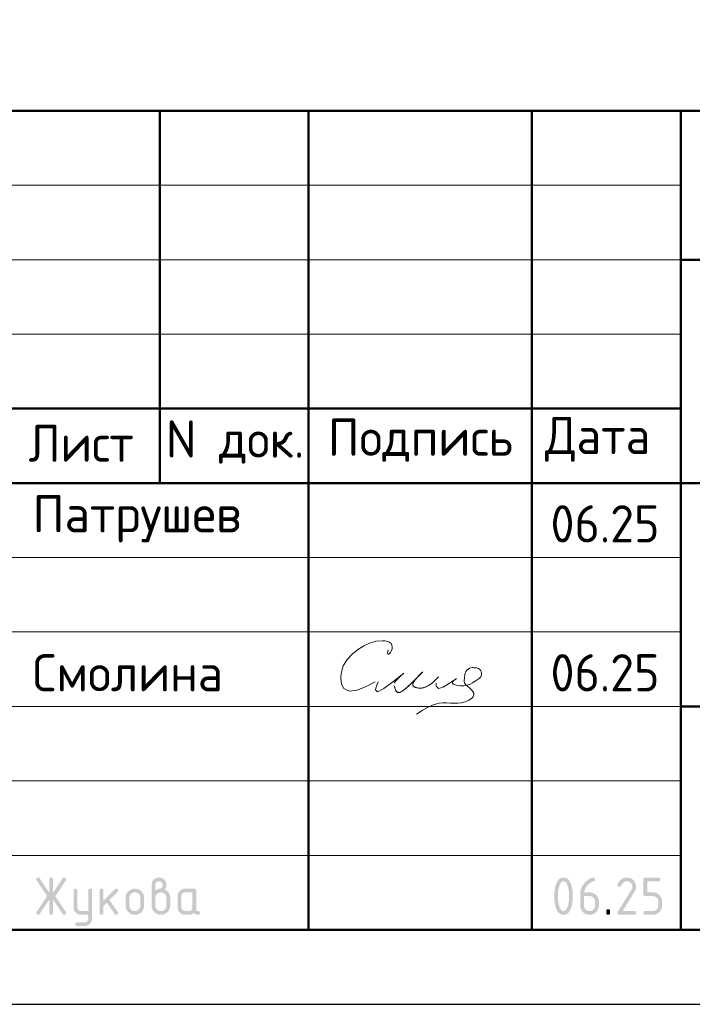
# Model space of a CAD drawing. Header units: millimetres. Extents: x 0 to 74351, y 0 to 35640.
# Tile 3 of 7: x 30071 to 35493, y 0 to 7934. Entities that reach past the tile are written whole.
import ezdxf

# ---------------------------------------------------------------- set-up
doc = ezdxf.new("R2010")
doc.units = ezdxf.units.MM
doc.layers.add('Standard', color=7, linetype='Continuous', lineweight=25)
doc.styles.add('ISOCPEUR', font='isocpeur.ttf')

msp = doc.modelspace()

# ---------------------------------------------------------------- hatches: boundary and pattern name
at = {"layer": 'Standard', "linetype": 'Continuous', "lineweight": 25, "transparency": 33554687}
for points in [[(30310.2, 844.4), (30232.8, 728.1), (30231.7, 726.5), (30230.4, 725.3), (30229, 724), (30227.4, 723.2), (30225.8, 722.4), (30224, 721.9), (30222.1, 721.5), (30220, 721.5), (30218.2, 721.5), (30216.6, 721.8), (30215, 722), (30213.6, 722.5), (30212.2, 723), (30211, 723.8), (30209.9, 724.5), (30209, 725.5), (30208, 726.4), (30207.4, 727.7), (30206.7, 728.9), (30206.2, 730.4), (30205.7, 731.8), (30205.5, 733.5), (30205.3, 735.2), (30205.3, 737.2), (30205.3, 739.1), (30205.9, 741.1), (30206.5, 743), (30207.8, 744.9), (30292.1, 871.4), (30207.8, 997.9), (30206.5, 999.9), (30205.9, 1001.8), (30205.3, 1003.8), (30205.3, 1005.9), (30205.3, 1007.8), (30205.5, 1009.5), (30205.7, 1011.3), (30206.2, 1012.7), (30206.7, 1014.2), (30207.4, 1015.4), (30208.1, 1016.6), (30209, 1017.6), (30210, 1018.6), (30211.1, 1019.3), (30212.3, 1020.1), (30213.7, 1020.6), (30215.1, 1021), (30216.8, 1021.3), (30218.4, 1021.5), (30220.3, 1021.5), (30222.3, 1021.5), (30224, 1021.1), (30225.8, 1020.7), (30227.4, 1019.8), (30228.9, 1019), (30230.3, 1017.7), (30231.6, 1016.4), (30232.8, 1014.7), (30310.2, 898.7), (30310.2, 1006.5), (30310.2, 1008.4), (30310.5, 1010.1), (30310.7, 1011.7), (30311.2, 1013.1), (30311.7, 1014.5), (30312.4, 1015.7), (30313.1, 1016.9), (30314, 1017.8), (30314.9, 1018.7), (30316.1, 1019.4), (30317.3, 1020.1), (30318.7, 1020.6), (30320.1, 1021.1), (30321.8, 1021.3), (30323.4, 1021.5), (30325.3, 1021.5), (30327.2, 1021.5), (30328.8, 1021.3), (30330.4, 1021.1), (30331.8, 1020.6), (30333.3, 1020.1), (30334.4, 1019.4), (30335.6, 1018.7), (30336.5, 1017.8), (30337.5, 1016.9), (30338.2, 1015.7), (30338.9, 1014.5), (30339.4, 1013.1), (30339.8, 1011.7), (30340.1, 1010.1), (30340.3, 1008.4), (30340.3, 1006.5), (30340.3, 898.7), (30417.8, 1014.7), (30418.9, 1016.4), (30420.3, 1017.7), (30421.6, 1019), (30423.2, 1019.8), (30424.8, 1020.7), (30426.6, 1021.1), (30428.5, 1021.5), (30430.5, 1021.5), (30432, 1021.5), (30433.4, 1021.3), (30434.9, 1021), (30436.2, 1020.4), (30437.5, 1019.8), (30438.7, 1019), (30439.9, 1018.1), (30441, 1017), (30442, 1015.9), (30442.8, 1014.6), (30443.6, 1013.4), (30444.2, 1012.1), (30444.7, 1010.7), (30445, 1009.3), (30445.3, 1007.9), (30445.3, 1006.3), (30445.3, 1004.1), (30444.6, 1002), (30444, 999.9), (30442.8, 997.9), (30358.5, 871.4), (30442.8, 744.9), (30444, 743), (30444.6, 741), (30445.3, 738.9), (30445.3, 736.8), (30445.3, 735.2), (30445, 733.8), (30444.7, 732.4), (30444.2, 731), (30443.7, 729.7), (30442.9, 728.5), (30442.1, 727.2), (30441.1, 726.1), (30440, 724.9), (30438.8, 724.1), (30437.7, 723.3), (30436.4, 722.7), (30435.1, 722.1), (30433.7, 721.8), (30432.3, 721.5), (30430.7, 721.5), (30428.6, 721.5), (30426.7, 721.9), (30424.8, 722.4), (30423.2, 723.2), (30421.6, 724), (30420.2, 725.3), (30418.9, 726.5), (30417.8, 728.1), (30340.3, 844.4), (30340.3, 736.5), (30340.3, 734.7), (30340.1, 733), (30339.8, 731.4), (30339.4, 730), (30338.9, 728.6), (30338.2, 727.4), (30337.5, 726.2), (30336.5, 725.3), (30335.6, 724.4), (30334.4, 723.7), (30333.3, 723), (30331.8, 722.5), (30330.4, 722), (30328.8, 721.8), (30327.2, 721.5), (30325.3, 721.5), (30323.4, 721.5), (30321.8, 721.8), (30320.1, 722), (30318.7, 722.5), (30317.3, 723), (30316.1, 723.7), (30314.9, 724.4), (30314, 725.3), (30313.1, 726.2), (30312.4, 727.4), (30311.7, 728.6), (30311.2, 730), (30310.7, 731.4), (30310.5, 733), (30310.2, 734.7), (30310.2, 736.5)], [(34964.6, 1021.5), (34968.5, 1021.5), (34972.2, 1021.2), (34976, 1020.9), (34979.6, 1020.2), (34983.2, 1019.5), (34986.7, 1018.5), (34990.1, 1017.4), (34993.4, 1016.1), (34996.7, 1014.7), (34999.9, 1013), (35003.1, 1011.3), (35006.1, 1009.2), (35009.1, 1007.2), (35012, 1004.8), (35014.9, 1002.4), (35017.6, 999.6), (35020.4, 996.9), (35022.8, 994), (35025.2, 991.1), (35027.2, 988.1), (35029.3, 985), (35031, 981.9), (35032.7, 978.7), (35034.1, 975.4), (35035.5, 972.1), (35036.5, 968.6), (35037.5, 965.2), (35038.2, 961.5), (35038.9, 957.9), (35039.2, 954.2), (35039.6, 950.4), (35039.6, 946.6), (35039.6, 941.2), (35038.7, 935.9), (35037.9, 930.5), (35036.2, 925.1), (35034.5, 919.7), (35031.9, 914.3), (35029.3, 908.8), (35025.9, 903.4), (34931.4, 751.6), (35024.6, 751.6), (35026.4, 751.6), (35028.1, 751.4), (35029.7, 751.1), (35031.1, 750.7), (35032.5, 750.2), (35033.7, 749.5), (35034.9, 748.8), (35035.8, 747.8), (35036.8, 746.9), (35037.5, 745.7), (35038.2, 744.6), (35038.6, 743.2), (35039.1, 741.7), (35039.3, 740.1), (35039.6, 738.4), (35039.6, 736.6), (35039.6, 734.7), (35039.3, 733), (35039.1, 731.4), (35038.6, 730), (35038.2, 728.6), (35037.5, 727.4), (35036.8, 726.2), (35035.8, 725.3), (35034.9, 724.4), (35033.7, 723.7), (35032.5, 723), (35031.1, 722.5), (35029.7, 722), (35028.1, 721.8), (35026.4, 721.5), (35024.6, 721.5), (34904.6, 721.5), (34902.7, 721.5), (34901.1, 721.8), (34899.5, 722), (34898.1, 722.5), (34896.7, 723), (34895.5, 723.7), (34894.3, 724.4), (34893.4, 725.3), (34892.4, 726.2), (34891.7, 727.4), (34891, 728.6), (34890.6, 730), (34890.1, 731.4), (34889.9, 733), (34889.6, 734.7), (34889.6, 736.5), (34889.6, 738.8), (34890.2, 741), (34890.9, 743.1), (34892.1, 745.2), (35002.1, 921.7), (35004, 924.7), (35005.4, 927.8), (35006.8, 930.8), (35007.7, 933.9), (35008.6, 937), (35009.1, 940.2), (35009.6, 943.3), (35009.6, 946.5), (35009.6, 951.2), (35008.8, 955.5), (35007.9, 959.8), (35006.3, 963.8), (35004.6, 967.7), (35002.2, 971.4), (34999.7, 975), (34996.4, 978.3), (34993.1, 981.6), (34989.5, 984.1), (34985.8, 986.6), (34981.9, 988.2), (34977.9, 989.8), (34973.6, 990.7), (34969.3, 991.5), (34964.6, 991.5), (34961.4, 991.5), (34958.3, 990.9), (34955.2, 990.3), (34952.1, 989.1), (34949.1, 988), (34946.1, 986.2), (34943.1, 984.4), (34940.1, 982.1), (34937.2, 979.7), (34934.3, 976.8), (34931.4, 973.8), (34928.6, 970.3), (34925.8, 966.7), (34923, 962.6), (34920.3, 958.5), (34917.6, 953.8), (34916.5, 952), (34915.2, 950.6), (34913.9, 949.2), (34912.3, 948.3), (34910.7, 947.4), (34908.8, 947), (34906.8, 946.5), (34904.6, 946.5), (34902.7, 946.5), (34901.1, 946.7), (34899.5, 947), (34898.1, 947.4), (34896.7, 947.9), (34895.5, 948.6), (34894.3, 949.3), (34893.4, 950.3), (34892.4, 951.2), (34891.7, 952.4), (34891, 953.5), (34890.6, 954.9), (34890.1, 956.3), (34889.9, 958), (34889.6, 959.6), (34889.6, 961.5), (34889.6, 963.2), (34890, 964.7), (34890.3, 966.3), (34891, 967.6), (34894.5, 974.4), (34898.2, 980.3), (34902, 986.2), (34906.1, 991.2), (34910.1, 996.3), (34914.4, 1000.5), (34918.8, 1004.7), (34923.4, 1008.1), (34928, 1011.4), (34932.8, 1014), (34937.7, 1016.5), (34942.9, 1018.2), (34948, 1019.9), (34953.5, 1020.7), (34958.9, 1021.5)], [(35099.5, 886.5), (35099.5, 1006.5), (35099.5, 1008.4), (35099.8, 1010.1), (35100, 1011.7), (35100.4, 1013.1), (35100.9, 1014.5), (35101.6, 1015.7), (35102.3, 1016.9), (35103.3, 1017.8), (35104.2, 1018.7), (35105.4, 1019.4), (35106.5, 1020.1), (35107.9, 1020.6), (35109.3, 1021.1), (35111, 1021.3), (35112.6, 1021.5), (35114.5, 1021.5), (35219.2, 1021.5), (35221.1, 1021.5), (35222.7, 1021.3), (35224.3, 1021.1), (35225.7, 1020.6), (35227.1, 1020.1), (35228.3, 1019.4), (35229.5, 1018.7), (35230.4, 1017.8), (35231.4, 1016.9), (35232.1, 1015.7), (35232.8, 1014.5), (35233.2, 1013.1), (35233.7, 1011.7), (35234, 1010), (35234.2, 1008.4), (35234.2, 1006.5), (35234.2, 1004.6), (35234, 1003), (35233.7, 1001.4), (35233.2, 999.9), (35232.8, 998.5), (35232.1, 997.4), (35231.4, 996.2), (35230.4, 995.2), (35229.5, 994.3), (35228.3, 993.6), (35227.1, 992.9), (35225.7, 992.4), (35224.3, 992), (35222.7, 991.7), (35221.1, 991.5), (35219.2, 991.5), (35129.6, 991.5), (35129.6, 901.6), (35174.4, 901.6), (35178.3, 901.6), (35182.1, 901.3), (35185.8, 900.9), (35189.4, 900.2), (35193, 899.5), (35196.4, 898.5), (35199.9, 897.5), (35203.2, 896.1), (35206.5, 894.7), (35209.7, 893), (35212.8, 891.3), (35215.9, 889.2), (35218.9, 887.1), (35221.8, 884.7), (35224.6, 882.3), (35227.4, 879.5), (35230.1, 876.8), (35232.5, 873.9), (35234.9, 871), (35236.9, 868), (35239, 864.9), (35240.7, 861.8), (35242.4, 858.6), (35243.8, 855.3), (35245.1, 852), (35246.2, 848.5), (35247.2, 845.1), (35247.9, 841.5), (35248.5, 837.9), (35248.9, 834.2), (35249.2, 830.4), (35249.2, 826.6), (35249.2, 796.6), (35249.2, 792.7), (35248.9, 788.9), (35248.5, 785.2), (35247.9, 781.6), (35247.2, 778), (35246.1, 774.5), (35245.1, 771), (35243.7, 767.7), (35242.4, 764.4), (35240.6, 761.2), (35238.9, 758.1), (35236.9, 755), (35234.8, 752), (35232.4, 749.1), (35230, 746.2), (35227.2, 743.5), (35224.5, 740.7), (35221.6, 738.3), (35218.7, 735.9), (35215.7, 733.9), (35212.7, 731.8), (35209.5, 730.1), (35206.3, 728.4), (35203, 727), (35199.7, 725.7), (35196.3, 724.6), (35192.8, 723.6), (35189.2, 722.9), (35185.7, 722.2), (35182, 721.9), (35178.2, 721.5), (35174.4, 721.5), (35114.5, 721.5), (35112.6, 721.5), (35111, 721.8), (35109.3, 722), (35107.9, 722.5), (35106.5, 723), (35105.4, 723.7), (35104.2, 724.4), (35103.3, 725.3), (35102.3, 726.2), (35101.6, 727.4), (35100.9, 728.6), (35100.5, 730), (35100, 731.4), (35099.8, 733), (35099.5, 734.7), (35099.5, 736.6), (35099.5, 738.4), (35099.8, 740.1), (35100, 741.7), (35100.4, 743.2), (35100.9, 744.6), (35101.6, 745.7), (35102.3, 746.9), (35103.3, 747.8), (35104.2, 748.8), (35105.4, 749.5), (35106.5, 750.2), (35107.9, 750.7), (35109.3, 751.1), (35111, 751.4), (35112.6, 751.6), (35114.5, 751.6), (35174.3, 751.6), (35179, 751.6), (35183.4, 752.4), (35187.7, 753.2), (35191.7, 754.9), (35195.7, 756.5), (35199.3, 758.9), (35202.9, 761.4), (35206.1, 764.7), (35209.4, 767.9), (35211.9, 771.6), (35214.3, 775.2), (35215.9, 779.2), (35217.6, 783.2), (35218.4, 787.5), (35219.2, 791.9), (35219.2, 796.6), (35219.2, 826.6), (35219.2, 831.2), (35218.4, 835.5), (35217.5, 839.9), (35215.9, 843.8), (35214.3, 847.8), (35211.8, 851.4), (35209.3, 855.1), (35206, 858.4), (35202.8, 861.7), (35199.1, 864.1), (35195.5, 866.6), (35191.5, 868.3), (35187.6, 869.9), (35183.3, 870.7), (35179, 871.5), (35174.3, 871.5), (35114.5, 871.5), (35112.6, 871.5), (35111, 871.8), (35109.3, 872), (35107.9, 872.5), (35106.5, 873), (35105.4, 873.7), (35104.2, 874.4), (35103.3, 875.3), (35102.3, 876.2), (35101.6, 877.4), (35100.9, 878.6), (35100.4, 880), (35100, 881.4), (35099.8, 883), (35099.5, 884.7)], [(30625, 691.2), (30625, 721.5), (30565.2, 721.5), (30562, 721.5), (30559, 721.8), (30556, 722.1), (30553.1, 722.6), (30550.2, 723.2), (30547.4, 724), (30544.6, 724.8), (30542, 725.9), (30539.3, 727), (30536.8, 728.4), (30534.2, 729.7), (30531.8, 731.4), (30529.4, 733), (30527.1, 734.9), (30524.8, 736.8), (30522.7, 739), (30520.5, 741.2), (30518.6, 743.5), (30516.7, 745.8), (30515.1, 748.2), (30513.5, 750.7), (30512.1, 753.2), (30510.7, 755.7), (30509.7, 758.4), (30508.6, 761), (30507.8, 763.8), (30507, 766.6), (30506.4, 769.5), (30505.9, 772.4), (30505.6, 775.4), (30505.3, 778.4), (30505.3, 781.5), (30505.3, 916.4), (30505.3, 918.3), (30505.6, 919.9), (30505.8, 921.5), (30506.3, 922.9), (30506.7, 924.3), (30507.4, 925.5), (30508.1, 926.7), (30509.1, 927.6), (30510, 928.6), (30511.2, 929.3), (30512.4, 930), (30513.8, 930.4), (30515.2, 930.9), (30516.8, 931.1), (30518.5, 931.4), (30520.4, 931.4), (30522.2, 931.4), (30523.9, 931.1), (30525.5, 930.9), (30526.9, 930.4), (30528.3, 930), (30529.5, 929.3), (30530.7, 928.6), (30531.6, 927.6), (30532.6, 926.7), (30533.3, 925.5), (30534, 924.4), (30534.4, 923), (30534.9, 921.5), (30535.2, 919.9), (30535.4, 918.3), (30535.4, 916.4), (30535.4, 781.6), (30535.4, 778.5), (30535.9, 775.6), (30536.5, 772.8), (30537.6, 770.2), (30538.7, 767.5), (30540.4, 765.1), (30542, 762.7), (30544.2, 760.4), (30546.4, 758.2), (30548.8, 756.6), (30551.2, 754.9), (30553.9, 753.8), (30556.5, 752.7), (30559.4, 752.2), (30562.2, 751.6), (30565.3, 751.6), (30625, 751.6), (30625, 916.4), (30625, 918.3), (30625.2, 919.9), (30625.5, 921.5), (30625.9, 923), (30626.4, 924.4), (30627.1, 925.5), (30627.8, 926.7), (30628.7, 927.6), (30629.7, 928.6), (30630.9, 929.3), (30632, 930), (30633.4, 930.4), (30634.9, 930.9), (30636.5, 931.1), (30638.1, 931.4), (30640, 931.4), (30641.9, 931.4), (30643.5, 931.1), (30645.2, 930.9), (30646.6, 930.4), (30648, 930), (30649.2, 929.3), (30650.4, 928.6), (30651.3, 927.6), (30652.2, 926.7), (30652.9, 925.5), (30653.6, 924.3), (30654.1, 923), (30654.6, 921.5), (30654.8, 919.9), (30655, 918.3), (30655, 916.4), (30655, 691.6), (30655, 688.5), (30654.8, 685.5), (30654.5, 682.5), (30654, 679.6), (30653.4, 676.7), (30652.6, 673.9), (30651.8, 671.2), (30650.8, 668.5), (30649.7, 665.8), (30648.4, 663.3), (30647, 660.8), (30645.4, 658.4), (30643.8, 655.9), (30642, 653.6), (30640.1, 651.3), (30637.9, 649.1), (30635.8, 646.9), (30633.5, 645), (30631.3, 643.1), (30628.9, 641.5), (30626.5, 639.9), (30624, 638.5), (30621.5, 637.1), (30618.9, 636), (30616.2, 634.9), (30613.5, 634.1), (30610.7, 633.3), (30607.9, 632.8), (30605, 632.2), (30602, 631.9), (30599, 631.7), (30595.9, 631.7), (30535.4, 631.7), (30533.5, 631.7), (30531.9, 631.9), (30530.2, 632.1), (30528.8, 632.6), (30527.4, 633.1), (30526.2, 633.8), (30525.1, 634.5), (30524.1, 635.4), (30523.2, 636.4), (30522.5, 637.5), (30521.8, 638.7), (30521.3, 640.1), (30520.9, 641.5), (30520.6, 643.2), (30520.4, 644.8), (30520.4, 646.7), (30520.4, 648.2), (30520.7, 649.6), (30521, 650.9), (30521.5, 652.3), (30522.1, 653.6), (30522.9, 654.8), (30523.8, 656), (30524.9, 657.2), (30526.1, 658.3), (30527.3, 659.2), (30528.5, 660), (30529.8, 660.6), (30531.1, 661.1), (30532.5, 661.4), (30533.9, 661.7), (30535.4, 661.7), (30595.1, 661.7), (30598.3, 661.7), (30601.2, 662.2), (30604.1, 662.8), (30606.8, 663.8), (30609.4, 664.9), (30611.8, 666.4), (30614.2, 668), (30616.4, 670.1), (30618.5, 672.2), (30620.2, 674.6), (30621.8, 676.9), (30622.8, 679.6), (30623.9, 682.2), (30624.5, 685.1), (30625, 688)], [(30745.2, 832.8), (30839.5, 927.1), (30840.6, 928.1), (30841.8, 929), (30843, 929.8), (30844.3, 930.3), (30845.7, 930.8), (30847.1, 931.1), (30848.6, 931.4), (30850.2, 931.4), (30852.1, 931.4), (30853.7, 931.1), (30855.3, 930.9), (30856.7, 930.4), (30858.2, 930), (30859.3, 929.3), (30860.5, 928.6), (30861.4, 927.6), (30862.4, 926.7), (30863.1, 925.5), (30863.8, 924.3), (30864.2, 922.9), (30864.7, 921.5), (30864.9, 919.9), (30865.2, 918.3), (30865.2, 916.4), (30865.2, 914.9), (30864.9, 913.5), (30864.6, 912.1), (30864, 910.8), (30863.5, 909.5), (30862.6, 908.3), (30861.8, 907.1), (30860.6, 905.9), (30794.8, 840.1), (30862.2, 745.2), (30863.7, 743.1), (30864.4, 740.9), (30865.2, 738.7), (30865.2, 736.3), (30865.2, 734.5), (30864.9, 732.8), (30864.7, 731.2), (30864.2, 729.9), (30863.8, 728.5), (30863.1, 727.3), (30862.4, 726.2), (30861.4, 725.2), (30860.5, 724.3), (30859.3, 723.6), (30858.2, 722.9), (30856.7, 722.5), (30855.3, 722), (30853.7, 721.8), (30852.1, 721.5), (30850.2, 721.5), (30848.2, 721.5), (30846.4, 721.9), (30844.7, 722.3), (30843.1, 723.1), (30841.5, 723.9), (30840.2, 725.1), (30838.8, 726.3), (30837.7, 727.9), (30773.2, 818.6), (30745.2, 790.6), (30745.2, 736.5), (30745.2, 734.7), (30745, 733), (30744.7, 731.4), (30744.3, 730), (30743.8, 728.6), (30743.1, 727.4), (30742.4, 726.2), (30741.5, 725.3), (30740.5, 724.4), (30739.4, 723.7), (30738.2, 723), (30736.8, 722.5), (30735.4, 722), (30733.7, 721.8), (30732.1, 721.5), (30730.2, 721.5), (30728.3, 721.5), (30726.7, 721.8), (30725, 722), (30723.6, 722.5), (30722.2, 723), (30721, 723.7), (30719.9, 724.4), (30718.9, 725.3), (30718, 726.2), (30717.3, 727.4), (30716.6, 728.6), (30716.1, 730), (30715.6, 731.4), (30715.4, 733), (30715.2, 734.7), (30715.2, 736.5), (30715.2, 916.4), (30715.2, 918.3), (30715.4, 919.9), (30715.6, 921.5), (30716.1, 922.9), (30716.6, 924.3), (30717.3, 925.5), (30718, 926.7), (30718.9, 927.6), (30719.9, 928.6), (30721, 929.3), (30722.2, 930), (30723.6, 930.4), (30725, 930.9), (30726.7, 931.1), (30728.3, 931.4), (30730.2, 931.4), (30732.1, 931.4), (30733.7, 931.1), (30735.4, 930.9), (30736.8, 930.4), (30738.2, 930), (30739.4, 929.3), (30740.5, 928.6), (30741.5, 927.6), (30742.4, 926.7), (30743.1, 925.5), (30743.8, 924.3), (30744.3, 922.9), (30744.7, 921.5), (30745, 919.9), (30745.2, 918.3), (30745.2, 916.4)], [(34799.8, 751.6), (34799.8, 753.5), (34800, 755.1), (34800.3, 756.8), (34800.7, 758.2), (34801.2, 759.6), (34801.9, 760.8), (34802.6, 761.9), (34803.6, 762.9), (34804.5, 763.8), (34805.7, 764.5), (34806.8, 765.2), (34808.2, 765.7), (34809.7, 766.2), (34811.3, 766.4), (34812.9, 766.6), (34814.8, 766.6), (34816.7, 766.6), (34818.3, 766.4), (34820, 766.2), (34821.4, 765.7), (34822.8, 765.2), (34824, 764.5), (34825.2, 763.8), (34826.1, 762.9), (34827, 761.9), (34827.7, 760.8), (34828.4, 759.6), (34828.9, 758.2), (34829.4, 756.8), (34829.6, 755.1), (34829.8, 753.5), (34829.8, 751.6), (34829.8, 736.6), (34829.8, 734.7), (34829.6, 733), (34829.4, 731.4), (34828.9, 730), (34828.4, 728.6), (34827.7, 727.4), (34827, 726.2), (34826.1, 725.3), (34825.2, 724.4), (34824, 723.7), (34822.8, 723), (34821.4, 722.5), (34820, 722), (34818.3, 721.8), (34816.7, 721.5), (34814.8, 721.5), (34812.9, 721.5), (34811.3, 721.8), (34809.7, 722), (34808.2, 722.5), (34806.8, 723), (34805.7, 723.7), (34804.5, 724.4), (34803.6, 725.3), (34802.6, 726.2), (34801.9, 727.4), (34801.2, 728.6), (34800.7, 730), (34800.3, 731.4), (34800, 733), (34799.8, 734.7), (34799.8, 736.6)]]:
    msp.add_hatch(color=7, dxfattribs=at).paths.add_polyline_path(points, flags=16)
h = msp.add_hatch(color=7, dxfattribs=at)
h.paths.add_polyline_path([(31164.9, 916.5), (31169.6, 920.2), (31174.2, 923), (31178.8, 925.9), (31183.2, 927.7), (31187.5, 929.6), (31191.7, 930.5), (31195.9, 931.5), (31199.9, 931.5), (31202.2, 931.5), (31204.4, 932.1), (31206.7, 932.8), (31208.8, 934.1), (31211, 935.4), (31213.1, 937.4), (31215.1, 939.3), (31217.1, 941.9), (31219.1, 944.4), (31220.5, 946.8), (31222, 949.3), (31222.9, 951.7), (31223.9, 954.1), (31224.4, 956.6), (31224.9, 959), (31224.9, 961.5), (31224.9, 964.6), (31224.3, 967.6), (31223.8, 970.5), (31222.7, 973.2), (31221.6, 975.8), (31220, 978.2), (31218.4, 980.7), (31216.2, 982.8), (31214.1, 985), (31211.7, 986.6), (31209.2, 988.2), (31206.6, 989.3), (31203.9, 990.4), (31201, 990.9), (31198.1, 991.5), (31194.9, 991.5), (31191.8, 991.5), (31188.9, 990.9), (31186, 990.4), (31183.3, 989.3), (31180.7, 988.2), (31178.2, 986.5), (31175.8, 984.9), (31173.6, 982.7), (31171.4, 980.5), (31169.8, 978.1), (31168.2, 975.7), (31167.1, 973), (31166, 970.4), (31165.4, 967.5), (31164.9, 964.6), (31164.9, 961.5)])
h.paths.add_polyline_path([(31239.6, 925.4), (31244.8, 923.3), (31249.4, 920.4), (31254.1, 917.7), (31258.2, 914.2), (31262.2, 910.8), (31265.8, 906.7), (31269.4, 902.6), (31272.4, 897.9), (31275.4, 893.2), (31277.7, 888.3), (31280, 883.3), (31281.5, 878.1), (31283, 873), (31283.8, 867.6), (31284.5, 862.2), (31284.5, 856.5), (31284.5, 796.5), (31284.5, 792.6), (31284.2, 788.9), (31283.9, 785.1), (31283.2, 781.5), (31282.5, 777.8), (31281.5, 774.4), (31280.4, 770.9), (31279.1, 767.6), (31277.7, 764.2), (31276, 761.1), (31274.3, 757.9), (31272.2, 754.9), (31270.2, 751.8), (31267.8, 749), (31265.4, 746.1), (31262.7, 743.4), (31259.9, 740.6), (31257, 738.2), (31254.2, 735.9), (31251.1, 733.8), (31248.1, 731.8), (31244.9, 730.1), (31241.8, 728.4), (31238.5, 727), (31235.2, 725.6), (31231.7, 724.6), (31228.2, 723.6), (31224.7, 722.9), (31221, 722.2), (31217.3, 721.9), (31213.6, 721.5), (31209.7, 721.5), (31205.8, 721.5), (31202, 721.9), (31198.2, 722.2), (31194.6, 722.9), (31191, 723.6), (31187.6, 724.6), (31184.1, 725.7), (31180.8, 727), (31177.4, 728.4), (31174.3, 730.1), (31171.1, 731.8), (31168.1, 733.9), (31165.1, 735.9), (31162.2, 738.3), (31159.3, 740.7), (31156.6, 743.5), (31153.9, 746.2), (31151.5, 749.1), (31149.1, 752), (31147.1, 755), (31145, 758), (31143.3, 761.2), (31141.6, 764.4), (31140.3, 767.7), (31138.9, 771), (31137.9, 774.5), (31136.9, 777.9), (31136.2, 781.6), (31135.5, 785.2), (31135.2, 788.9), (31134.8, 792.7), (31134.8, 796.5), (31134.8, 961.5), (31134.8, 964.7), (31135.1, 967.7), (31135.4, 970.8), (31135.9, 973.7), (31136.5, 976.6), (31137.3, 979.4), (31138.1, 982.1), (31139.2, 984.8), (31140.3, 987.5), (31141.6, 990), (31143, 992.6), (31144.6, 995), (31146.3, 997.4), (31148.2, 999.7), (31150.1, 1002), (31152.3, 1004.2), (31154.5, 1006.3), (31156.8, 1008.2), (31159.1, 1010.1), (31161.5, 1011.8), (31163.9, 1013.4), (31166.4, 1014.7), (31169, 1016.1), (31171.6, 1017.2), (31174.3, 1018.3), (31177, 1019.1), (31179.8, 1019.9), (31182.7, 1020.5), (31185.5, 1021), (31188.5, 1021.3), (31191.5, 1021.5), (31194.7, 1021.5), (31197.8, 1021.5), (31200.8, 1021.3), (31203.9, 1021), (31206.7, 1020.5), (31209.6, 1019.9), (31212.4, 1019.1), (31215.2, 1018.3), (31217.9, 1017.2), (31220.5, 1016.1), (31223, 1014.7), (31225.6, 1013.3), (31228, 1011.7), (31230.4, 1010.1), (31232.7, 1008.1), (31235, 1006.2), (31237.2, 1004), (31239.3, 1001.9), (31241.2, 999.6), (31243.1, 997.3), (31244.7, 994.8), (31246.4, 992.4), (31247.7, 989.9), (31249.1, 987.3), (31250.2, 984.7), (31251.2, 982), (31252.1, 979.2), (31252.9, 976.5), (31253.4, 973.6), (31254, 970.7), (31254.2, 967.7), (31254.5, 964.7), (31254.5, 961.5), (31254.5, 955.9), (31253.6, 950.8), (31252.6, 945.7), (31250.8, 941.1), (31248.9, 936.6), (31246.1, 932.7), (31243.4, 928.8)], flags=16)
h.paths.add_polyline_path([(31254.5, 796.6), (31254.5, 856.6), (31254.5, 861.2), (31253.7, 865.5), (31252.9, 869.9), (31251.2, 873.8), (31249.6, 877.8), (31247.2, 881.4), (31244.7, 885.1), (31241.5, 888.4), (31238.2, 891.7), (31234.6, 894.1), (31231, 896.6), (31227, 898.3), (31223.1, 899.9), (31218.7, 900.7), (31214.4, 901.6), (31209.7, 901.6), (31205, 901.6), (31200.7, 900.7), (31196.3, 899.9), (31192.4, 898.3), (31188.4, 896.6), (31184.8, 894.1), (31181.1, 891.7), (31177.9, 888.4), (31174.6, 885.1), (31172.2, 881.4), (31169.8, 877.8), (31168.1, 873.8), (31166.5, 869.9), (31165.7, 865.5), (31164.9, 861.2), (31164.9, 856.6), (31164.9, 796.6), (31164.9, 791.9), (31165.7, 787.5), (31166.5, 783.2), (31168.1, 779.2), (31169.8, 775.2), (31172.2, 771.6), (31174.6, 767.9), (31177.9, 764.7), (31181.1, 761.4), (31184.8, 758.9), (31188.4, 756.5), (31192.4, 754.9), (31196.3, 753.2), (31200.7, 752.4), (31205, 751.6), (31209.7, 751.6), (31214.4, 751.6), (31218.7, 752.4), (31223.1, 753.2), (31227, 754.9), (31231, 756.5), (31234.6, 759), (31238.2, 761.5), (31241.5, 764.8), (31244.7, 768.1), (31247.2, 771.7), (31249.6, 775.3), (31251.2, 779.3), (31252.9, 783.3), (31253.7, 787.6), (31254.5, 791.9)])
h = msp.add_hatch(color=7, dxfattribs=at)
h.paths.add_polyline_path([(34499.8, 871.5), (34499.8, 880.9), (34499.3, 889.9), (34498.8, 899), (34497.8, 907.7), (34496.8, 916.5), (34495.3, 925), (34493.9, 933.5), (34491.9, 941.7), (34490.4, 948), (34488.7, 953.4), (34487, 958.8), (34485.1, 963.5), (34483.2, 968.2), (34481.1, 972.1), (34479, 975.9), (34476.7, 979), (34474.4, 982.2), (34471.8, 984.5), (34469.3, 986.8), (34466.6, 988.4), (34463.9, 989.9), (34461, 990.7), (34458.1, 991.5), (34455, 991.5), (34451.9, 991.5), (34449, 990.7), (34446.1, 989.9), (34443.4, 988.4), (34440.8, 986.8), (34438.3, 984.5), (34435.8, 982.1), (34433.5, 979), (34431.2, 975.9), (34429.1, 972), (34427, 968.1), (34425.1, 963.4), (34423.2, 958.7), (34421.5, 953.2), (34419.8, 947.8), (34418.3, 941.5), (34416.3, 933.1), (34414.8, 924.5), (34413.2, 916), (34412.2, 907.2), (34411.2, 898.5), (34410.7, 889.5), (34410.2, 880.6), (34410.2, 871.5), (34410.2, 862.3), (34410.7, 853.3), (34411.2, 844.3), (34412.2, 835.5), (34413.2, 826.7), (34414.6, 818.2), (34416.1, 809.6), (34418.1, 801.4), (34419.6, 795.1), (34421.3, 789.7), (34423, 784.2), (34424.9, 779.6), (34426.8, 774.9), (34428.9, 771), (34431, 767.1), (34433.3, 764), (34435.6, 760.9), (34438.1, 758.6), (34440.6, 756.3), (34443.3, 754.7), (34446.1, 753.2), (34449, 752.4), (34451.9, 751.6), (34455, 751.6), (34458.1, 751.6), (34461, 752.4), (34463.9, 753.2), (34466.6, 754.7), (34469.3, 756.3), (34471.8, 758.6), (34474.4, 760.9), (34476.7, 764), (34479, 767.1), (34481.1, 771), (34483.2, 774.9), (34485.1, 779.6), (34487, 784.2), (34488.7, 789.7), (34490.4, 795.1), (34491.9, 801.4), (34493.9, 809.6), (34495.3, 818.2), (34496.8, 826.7), (34497.8, 835.5), (34498.8, 844.3), (34499.3, 853.3), (34499.8, 862.3)])
h.paths.add_polyline_path([(34529.9, 871.5), (34529.9, 864.8), (34529.6, 858.4), (34529.4, 851.9), (34529, 845.6), (34528.6, 839.4), (34528, 833.4), (34527.4, 827.3), (34526.6, 821.5), (34525.7, 815.7), (34524.7, 810.2), (34523.7, 804.6), (34522.4, 799.3), (34521.2, 793.9), (34519.8, 788.8), (34518.3, 783.7), (34516.7, 778.8), (34514.3, 771.7), (34511.5, 765.4), (34508.7, 759.1), (34505.6, 753.8), (34502.5, 748.4), (34499, 743.9), (34495.5, 739.4), (34491.6, 735.9), (34487.8, 732.3), (34483.5, 729.6), (34479.3, 726.9), (34474.7, 725.1), (34470.2, 723.3), (34465.2, 722.4), (34460.3, 721.5), (34455, 721.5), (34449.7, 721.5), (34444.7, 722.4), (34439.8, 723.3), (34435.2, 725.1), (34430.6, 726.9), (34426.4, 729.6), (34422.2, 732.2), (34418.4, 735.8), (34414.5, 739.4), (34411, 743.8), (34407.5, 748.3), (34404.4, 753.6), (34401.2, 759), (34398.5, 765.2), (34395.7, 771.5), (34393.3, 778.6), (34391.6, 783.5), (34390.2, 788.6), (34388.8, 793.7), (34387.5, 799.1), (34386.3, 804.4), (34385.3, 810), (34384.2, 815.6), (34383.4, 821.4), (34382.6, 827.2), (34382, 833.2), (34381.4, 839.3), (34380.9, 845.5), (34380.5, 851.8), (34380.3, 858.3), (34380.1, 864.8), (34380.1, 871.5), (34380.1, 878.3), (34380.3, 884.8), (34380.5, 891.3), (34380.9, 897.6), (34381.4, 903.8), (34382, 909.9), (34382.6, 915.9), (34383.4, 921.7), (34384.2, 927.5), (34385.3, 933.1), (34386.3, 938.7), (34387.5, 944), (34388.8, 949.4), (34390.2, 954.5), (34391.6, 959.6), (34393.3, 964.5), (34395.7, 971.6), (34398.5, 977.9), (34401.2, 984.1), (34404.4, 989.5), (34407.5, 994.8), (34411, 999.3), (34414.5, 1003.7), (34418.4, 1007.3), (34422.2, 1010.9), (34426.4, 1013.5), (34430.6, 1016.2), (34435.2, 1018), (34439.8, 1019.8), (34444.7, 1020.7), (34449.7, 1021.5), (34455, 1021.5), (34460.3, 1021.5), (34465.2, 1020.6), (34470.2, 1019.8), (34474.7, 1018), (34479.3, 1016.2), (34483.5, 1013.5), (34487.8, 1010.8), (34491.6, 1007.2), (34495.5, 1003.6), (34499, 999.2), (34502.5, 994.7), (34505.6, 989.3), (34508.7, 984), (34511.5, 977.7), (34514.3, 971.4), (34516.7, 964.3), (34518.3, 959.4), (34519.8, 954.3), (34521.2, 949.2), (34522.4, 943.8), (34523.7, 938.5), (34524.7, 932.9), (34525.7, 927.3), (34526.6, 921.5), (34527.4, 915.7), (34528, 909.7), (34528.6, 903.7), (34529, 897.5), (34529.4, 891.2), (34529.6, 884.7), (34529.9, 878.3)], flags=16)
h = msp.add_hatch(color=7, dxfattribs=at)
h.paths.add_polyline_path([(34620, 871.5), (34620, 796.6), (34620, 791.9), (34620.8, 787.5), (34621.6, 783.2), (34623.3, 779.2), (34624.9, 775.2), (34627.3, 771.6), (34629.8, 767.9), (34633, 764.7), (34636.3, 761.4), (34639.9, 758.9), (34643.5, 756.5), (34647.5, 754.9), (34651.5, 753.2), (34655.8, 752.4), (34660.1, 751.6), (34664.8, 751.6), (34669.5, 751.6), (34673.9, 752.4), (34678.2, 753.2), (34682.2, 754.9), (34686.1, 756.5), (34689.7, 759), (34693.4, 761.5), (34696.6, 764.8), (34699.9, 768.1), (34702.3, 771.7), (34704.7, 775.3), (34706.4, 779.3), (34708, 783.3), (34708.8, 787.6), (34709.6, 791.9), (34709.6, 796.6), (34709.6, 826.6), (34709.6, 831.3), (34708.8, 835.6), (34708, 840), (34706.4, 844), (34704.7, 848), (34702.2, 851.6), (34699.8, 855.2), (34696.5, 858.5), (34693.2, 861.7), (34689.6, 864.2), (34686, 866.6), (34682, 868.3), (34678.1, 869.9), (34673.8, 870.7), (34669.5, 871.5), (34664.8, 871.5)])
h.paths.add_polyline_path([(34694.7, 1021.5), (34696.5, 1021.5), (34698.2, 1021.3), (34699.8, 1021.1), (34701.2, 1020.6), (34702.6, 1020.1), (34703.8, 1019.4), (34705, 1018.7), (34705.9, 1017.8), (34706.8, 1016.9), (34707.5, 1015.7), (34708.2, 1014.5), (34708.7, 1013.1), (34709.2, 1011.7), (34709.4, 1010.1), (34709.6, 1008.4), (34709.6, 1006.6), (34709.6, 1003.8), (34709.2, 1001.6), (34708.7, 999.4), (34707.8, 997.7), (34706.8, 996.1), (34705.4, 995.1), (34704, 994.1), (34702.2, 993.6), (34698, 992.5), (34694, 991.1), (34689.9, 989.7), (34686, 987.9), (34682.1, 986.2), (34678.4, 984), (34674.6, 981.9), (34671, 979.4), (34667.3, 976.9), (34663.8, 974), (34660.3, 971.2), (34657, 968), (34653.6, 964.7), (34650.3, 961.1), (34647.1, 957.6), (34644, 953.6), (34639.1, 947.4), (34635.2, 941), (34631.3, 934.6), (34628.4, 928.1), (34625.6, 921.6), (34623.8, 915), (34621.9, 908.4), (34621.1, 901.6), (34664.9, 901.6), (34668.8, 901.6), (34672.6, 901.3), (34676.5, 900.9), (34680.1, 900.2), (34683.8, 899.6), (34687.2, 898.5), (34690.7, 897.5), (34694.1, 896.1), (34697.4, 894.8), (34700.6, 893.1), (34703.7, 891.4), (34706.7, 889.3), (34709.8, 887.3), (34712.6, 884.9), (34715.4, 882.5), (34718.2, 879.8), (34720.8, 877), (34723.2, 874.2), (34725.5, 871.3), (34727.6, 868.3), (34729.6, 865.2), (34731.3, 862.1), (34733, 858.9), (34734.3, 855.6), (34735.6, 852.2), (34736.7, 848.8), (34737.7, 845.3), (34738.3, 841.7), (34739, 838), (34739.3, 834.3), (34739.7, 830.5), (34739.7, 826.6), (34739.7, 796.6), (34739.7, 792.6), (34739.3, 788.9), (34739, 785.1), (34738.3, 781.5), (34737.6, 777.9), (34736.6, 774.4), (34735.6, 770.9), (34734.2, 767.6), (34732.8, 764.3), (34731.1, 761.1), (34729.4, 757.9), (34727.4, 754.9), (34725.3, 751.8), (34722.9, 749), (34720.5, 746.1), (34717.8, 743.4), (34715.1, 740.6), (34712.2, 738.3), (34709.3, 735.9), (34706.3, 733.8), (34703.2, 731.8), (34700.1, 730.1), (34696.9, 728.4), (34693.6, 727), (34690.3, 725.6), (34686.8, 724.6), (34683.4, 723.6), (34679.8, 722.9), (34676.2, 722.2), (34672.4, 721.9), (34668.7, 721.5), (34664.8, 721.5), (34660.9, 721.5), (34657.1, 721.9), (34653.4, 722.2), (34649.8, 722.9), (34646.2, 723.6), (34642.7, 724.6), (34639.2, 725.6), (34635.9, 727), (34632.6, 728.3), (34629.4, 730), (34626.2, 731.7), (34623.2, 733.7), (34620.2, 735.8), (34617.3, 738.2), (34614.5, 740.5), (34611.7, 743.2), (34609, 746), (34606.6, 748.8), (34604.3, 751.7), (34602.2, 754.7), (34600.2, 757.7), (34598.5, 760.9), (34596.8, 764), (34595.4, 767.3), (34594, 770.6), (34593, 774.1), (34592, 777.5), (34591.3, 781.1), (34590.6, 784.7), (34590.3, 788.4), (34590, 792.2), (34590, 796.1), (34590, 886.5), (34590, 892.9), (34590.5, 899.1), (34591, 905.3), (34592.1, 911.2), (34593.1, 917.2), (34594.7, 923), (34596.3, 928.7), (34598.4, 934.3), (34600.5, 939.9), (34603.1, 945.3), (34605.8, 950.7), (34609, 955.9), (34612.1, 961.1), (34615.8, 966.1), (34619.5, 971.1), (34623.7, 975.9), (34627, 979.6), (34630.4, 983), (34633.7, 986.5), (34637.2, 989.7), (34640.6, 992.8), (34644.1, 995.8), (34647.6, 998.7), (34651.2, 1001.3), (34654.8, 1004), (34658.5, 1006.3), (34662.1, 1008.7), (34665.8, 1010.8), (34669.6, 1012.9), (34673.4, 1014.7), (34677.2, 1016.6), (34681.1, 1018.1), (34683.3, 1019), (34685.2, 1019.6), (34687.2, 1020.3), (34688.9, 1020.7), (34690.6, 1021.1), (34692, 1021.3), (34693.5, 1021.5)], flags=16)
h = msp.add_hatch(color=7, dxfattribs=at)
h.paths.add_polyline_path([(30925, 796.5), (30925, 856.4), (30925, 860.3), (30925.3, 864.1), (30925.7, 867.8), (30926.4, 871.4), (30927, 875), (30928.1, 878.5), (30929.1, 881.9), (30930.5, 885.3), (30931.8, 888.6), (30933.6, 891.7), (30935.3, 894.9), (30937.3, 897.9), (30939.4, 901), (30941.8, 903.8), (30944.2, 906.7), (30946.9, 909.5), (30949.6, 912.2), (30952.5, 914.6), (30955.4, 917), (30958.4, 919.1), (30961.4, 921.1), (30964.6, 922.8), (30967.8, 924.5), (30971.1, 925.9), (30974.4, 927.3), (30977.8, 928.3), (30981.3, 929.3), (30984.9, 930), (30988.5, 930.7), (30992.2, 931), (30996, 931.4), (30999.9, 931.4), (31003.8, 931.4), (31007.6, 931), (31011.4, 930.7), (31015, 930), (31018.6, 929.3), (31022.1, 928.3), (31025.6, 927.3), (31028.9, 926), (31032.2, 924.6), (31035.4, 922.9), (31038.6, 921.2), (31041.6, 919.2), (31044.6, 917.1), (31047.5, 914.8), (31050.3, 912.4), (31053, 909.7), (31055.8, 907), (31058.1, 904.1), (31060.5, 901.3), (31062.5, 898.2), (31064.6, 895.2), (31066.3, 892), (31068, 888.9), (31069.3, 885.5), (31070.7, 882.2), (31071.7, 878.7), (31072.7, 875.2), (31073.4, 871.6), (31074, 868), (31074.4, 864.2), (31074.7, 860.4), (31074.7, 856.4), (31074.7, 796.5), (31074.7, 792.6), (31074.4, 788.9), (31074, 785.1), (31073.3, 781.5), (31072.7, 777.9), (31071.6, 774.4), (31070.6, 771), (31069.2, 767.7), (31067.9, 764.4), (31066.2, 761.2), (31064.5, 758), (31062.4, 755), (31060.3, 752), (31058, 749.1), (31055.6, 746.2), (31052.8, 743.5), (31050.1, 740.7), (31047.2, 738.3), (31044.3, 735.9), (31041.3, 733.9), (31038.3, 731.8), (31035.1, 730.1), (31031.9, 728.4), (31028.6, 727), (31025.3, 725.6), (31021.9, 724.6), (31018.4, 723.6), (31014.8, 722.9), (31011.2, 722.2), (31007.5, 721.9), (31003.7, 721.5), (30999.9, 721.5), (30996, 721.5), (30992.2, 721.9), (30988.5, 722.2), (30984.9, 722.9), (30981.3, 723.6), (30977.8, 724.6), (30974.4, 725.6), (30971.1, 727), (30967.8, 728.4), (30964.6, 730.1), (30961.4, 731.8), (30958.4, 733.9), (30955.4, 735.9), (30952.5, 738.3), (30949.6, 740.7), (30946.9, 743.5), (30944.2, 746.2), (30941.8, 749.1), (30939.4, 752), (30937.3, 755), (30935.3, 758), (30933.6, 761.2), (30931.8, 764.4), (30930.5, 767.7), (30929.1, 771), (30928.1, 774.4), (30927, 777.9), (30926.4, 781.5), (30925.7, 785.1), (30925.3, 788.9), (30925, 792.6)], flags=16)
h.paths.add_polyline_path([(31044.7, 796.6), (31044.7, 856.6), (31044.7, 861.2), (31043.8, 865.5), (31043, 869.9), (31041.4, 873.8), (31039.7, 877.8), (31037.3, 881.4), (31034.8, 885.1), (31031.5, 888.4), (31028.3, 891.7), (31024.6, 894.1), (31021, 896.6), (31017.1, 898.3), (31013.1, 899.9), (31008.8, 900.7), (31004.5, 901.6), (30999.9, 901.6), (30995.2, 901.6), (30990.9, 900.7), (30986.6, 899.9), (30982.7, 898.3), (30978.7, 896.6), (30975.1, 894.1), (30971.5, 891.7), (30968.2, 888.4), (30964.9, 885.1), (30962.4, 881.4), (30960, 877.8), (30958.3, 873.8), (30956.7, 869.9), (30955.9, 865.5), (30955, 861.2), (30955, 856.6), (30955, 796.6), (30955, 791.9), (30955.9, 787.5), (30956.7, 783.2), (30958.3, 779.2), (30959.9, 775.2), (30962.4, 771.6), (30964.8, 767.9), (30968.1, 764.7), (30971.3, 761.4), (30974.9, 758.9), (30978.5, 756.5), (30982.5, 754.9), (30986.5, 753.2), (30990.8, 752.4), (30995.2, 751.6), (30999.9, 751.6), (31004.5, 751.6), (31008.8, 752.4), (31013.1, 753.2), (31017.1, 754.9), (31021, 756.5), (31024.6, 759), (31028.3, 761.5), (31031.5, 764.8), (31034.8, 768.1), (31037.3, 771.7), (31039.7, 775.3), (31041.4, 779.3), (31043, 783.3), (31043.8, 787.6), (31044.7, 791.9)])
h = msp.add_hatch(color=7, dxfattribs=at)
h.paths.add_polyline_path([(31464.3, 901.3), (31404.6, 901.3), (31401.5, 901.3), (31398.6, 900.8), (31395.7, 900.2), (31393.1, 899.1), (31390.4, 898), (31388, 896.4), (31385.6, 894.8), (31383.4, 892.6), (31381.2, 890.4), (31379.6, 888), (31378, 885.6), (31376.9, 882.9), (31375.8, 880.3), (31375.3, 877.4), (31374.7, 874.5), (31374.7, 871.4), (31374.7, 781.5), (31374.7, 778.5), (31375.3, 775.6), (31375.8, 772.8), (31376.9, 770.1), (31378, 767.5), (31379.7, 765.1), (31381.3, 762.7), (31383.5, 760.4), (31385.7, 758.2), (31388.2, 756.6), (31390.6, 754.9), (31393.2, 753.8), (31395.8, 752.7), (31398.7, 752.2), (31401.5, 751.6), (31404.6, 751.6), (31434.5, 751.6), (31437.6, 751.6), (31440.4, 752.1), (31443.3, 752.7), (31446, 753.8), (31448.6, 754.9), (31451, 756.5), (31453.4, 758.1), (31455.6, 760.3), (31457.8, 762.5), (31459.4, 764.9), (31461.1, 767.4), (31462.1, 770), (31463.2, 772.7), (31463.8, 775.5), (31464.3, 778.4), (31464.3, 781.5)])
h.paths.add_polyline_path([(31524.4, 736.5), (31524.4, 734.7), (31524.1, 733), (31523.9, 731.4), (31523.4, 730), (31523, 728.6), (31522.3, 727.4), (31521.6, 726.2), (31520.6, 725.3), (31519.7, 724.4), (31518.5, 723.7), (31517.4, 723), (31515.9, 722.5), (31514.5, 722), (31512.9, 721.8), (31511.2, 721.5), (31509.4, 721.5), (31504.2, 721.5), (31499.4, 722.5), (31494.6, 723.5), (31490.4, 725.5), (31486.1, 727.5), (31482.3, 730.5), (31478.4, 733.5), (31475.1, 737.4), (31471, 733.5), (31466.4, 730.5), (31461.7, 727.5), (31456.7, 725.5), (31451.6, 723.5), (31446, 722.5), (31440.5, 721.5), (31434.5, 721.5), (31404.6, 721.5), (31401.4, 721.5), (31398.4, 721.8), (31395.4, 722.1), (31392.4, 722.6), (31389.5, 723.2), (31386.8, 724), (31384, 724.8), (31381.3, 725.9), (31378.7, 727), (31376.1, 728.3), (31373.6, 729.7), (31371.2, 731.3), (31368.8, 732.9), (31366.5, 734.8), (31364.2, 736.7), (31362, 738.9), (31359.8, 741.1), (31357.9, 743.4), (31356, 745.7), (31354.4, 748.1), (31352.8, 750.5), (31351.4, 753.1), (31350.1, 755.6), (31349, 758.2), (31347.9, 760.9), (31347.1, 763.7), (31346.3, 766.5), (31345.7, 769.4), (31345.2, 772.3), (31344.9, 775.3), (31344.7, 778.3), (31344.7, 781.5), (31344.7, 871.4), (31344.7, 874.6), (31344.9, 877.6), (31345.2, 880.6), (31345.7, 883.5), (31346.3, 886.5), (31347.1, 889.2), (31347.9, 892), (31349, 894.7), (31350.1, 897.3), (31351.4, 899.9), (31352.8, 902.4), (31354.4, 904.8), (31356, 907.2), (31357.9, 909.5), (31359.8, 911.8), (31362, 914), (31364.2, 916.2), (31366.5, 918.1), (31368.8, 920), (31371.2, 921.6), (31373.6, 923.2), (31376.1, 924.6), (31378.7, 925.9), (31381.3, 927), (31384, 928.1), (31386.8, 928.9), (31389.5, 929.8), (31392.4, 930.3), (31395.4, 930.8), (31398.4, 931.1), (31401.4, 931.4), (31404.6, 931.4), (31479.4, 931.4), (31481.3, 931.4), (31482.9, 931.1), (31484.6, 930.9), (31486, 930.4), (31487.4, 930), (31488.5, 929.3), (31489.7, 928.6), (31490.6, 927.6), (31491.6, 926.7), (31492.3, 925.5), (31493, 924.3), (31493.4, 922.9), (31493.9, 921.5), (31494.1, 919.9), (31494.4, 918.3), (31494.4, 916.4), (31494.4, 766.5), (31494.4, 764.6), (31494.6, 763), (31494.9, 761.4), (31495.3, 760), (31495.8, 758.5), (31496.5, 757.4), (31497.2, 756.2), (31498.1, 755.3), (31499.1, 754.3), (31500.2, 753.6), (31501.4, 752.9), (31502.8, 752.5), (31504.2, 752), (31505.9, 751.8), (31507.5, 751.5), (31509.4, 751.5), (31511.2, 751.5), (31512.9, 751.3), (31514.5, 751.1), (31515.9, 750.6), (31517.3, 750.1), (31518.5, 749.4), (31519.7, 748.7), (31520.6, 747.8), (31521.6, 746.8), (31522.3, 745.7), (31523, 744.5), (31523.4, 743.1), (31523.9, 741.7), (31524.1, 740), (31524.4, 738.4)], flags=16)

# ---------------------------------------------------------------- linework, layer by layer
at = {"layer": 'Standard', "color": 7, "linetype": 'Continuous', "lineweight": 50, "transparency": 33554687}
for p, q in [((27600, 7200), (49800, 7200)), ((31200, 4200), (31200, 7200)), ((32400, 600), (32400, 7200)), ((34200, 600), (34200, 7200)), ((35400, 600), (35400, 7200)), ((35400, 6000), (49800, 6000)), ((27600, 4800), (35400, 4800)), ((27600, 4800), (35400, 4800)), ((27600, 4200), (35400, 4200)), ((27600, 4200), (35400, 4200)), ((35400, 4200), (49800, 4200)), ((35400, 2400), (49800, 2400))]:
    msp.add_line(p, q, dxfattribs=at)
at = {"layer": 'Standard', "color": 7, "linetype": 'Continuous', "lineweight": 13, "transparency": 33554687}
for p, q in [((27600, 6600), (35400, 6600)), ((27600, 6000), (35400, 6000)), ((27600, 5400), (35400, 5400)), ((27600, 3600), (35400, 3600)), ((27600, 3000), (35400, 3000)), ((27600, 3000), (35400, 3000)), ((27600, 2400), (35400, 2400)), ((27600, 2400), (35400, 2400)), ((27600, 1800), (35400, 1800)), ((27600, 1200), (35400, 1200))]:
    msp.add_line(p, q, dxfattribs=at)
at = {"layer": 'Standard', "color": 7, "linetype": 'Continuous', "lineweight": 25, "transparency": 33554687}
msp.add_line((27600, 600), (49800, 600), dxfattribs=at)
msp.add_line((27600, 600), (49800, 600), dxfattribs=at)
msp.add_line((27600, 600), (49800, 600), dxfattribs=at)
msp.add_lwpolyline([(0, 0), (50400, 0), (50400, 35640), (0, 35640), (0, 0)], close=True, dxfattribs=at)
msp.add_lwpolyline([(0, 0), (50400, 0), (50400, 35640), (0, 35640), (0, 0)], close=True, dxfattribs=at)
at = {"layer": 'Standard', "color": 7, "linetype": 'Continuous', "lineweight": 50, "transparency": 33554687}
msp.add_lwpolyline([(2400, 35040), (49800, 35040), (49800, 600), (2400, 600), (2400, 35040)], close=True, dxfattribs=at)
at = {"layer": 'Standard', "color": 250, "linetype": 'Continuous', "lineweight": 18, "true_color": 0x2d2d2d, "transparency": 33554687}
for points in [[(33040.4, 2856.7), (33038.6, 2844.1), (33037.5, 2832.9), (33037.9, 2824.6), (33040.4, 2820.7), (33045.4, 2822), (33052.1, 2827.6), (33059.3, 2836.1), (33065.8, 2846.1), (33072.8, 2863.1), (33074.8, 2879.3), (33072.4, 2893.9), (33065.8, 2906.1), (33052.7, 2917.1), (33035.5, 2924.1), (33015.8, 2927.8), (32995.3, 2929.2), (32941.5, 2925), (32892, 2911.2), (32846, 2889.5), (32802.5, 2861.9), (32754, 2823.6), (32711.7, 2778.7), (32679.9, 2726.4), (32662.7, 2665.8), (32660.8, 2632.1), (32663.8, 2599), (32671.8, 2569.2), (32684.9, 2545.6), (32728.1, 2523.1), (32788.3, 2531), (32859.9, 2559.1), (32937.1, 2597.2)], [(33592.6, 2626.6), (33580.6, 2617.6), (33570.1, 2608.7), (33562.3, 2600.4), (33558.6, 2592.7), (33566.4, 2580.1), (33589.4, 2571.5), (33620.4, 2567.1), (33652, 2567.2), (33679.2, 2571.8), (33701.8, 2580.2), (33722.5, 2591.4), (33743.5, 2604.4), (33760, 2614.7), (33775.5, 2626.1), (33787.8, 2639.4), (33794.4, 2655.3), (33794.7, 2667.8), (33791.6, 2680.5), (33785.5, 2692.1), (33776.9, 2701.1), (33769.7, 2705.3), (33761.8, 2708.1), (33753.4, 2710), (33744.8, 2711.2), (33735.7, 2712.3), (33726.7, 2712.8), (33717.7, 2712.6), (33708.8, 2711.2), (33696.8, 2707.2), (33685.6, 2700.9), (33675.8, 2692.6), (33668.3, 2682.8), (33663.6, 2672.6), (33660.8, 2661.6), (33659, 2650), (33657.6, 2637.9), (33656, 2625.2), (33654.9, 2612.6), (33655.2, 2600.7), (33657.6, 2589.9), (33664.4, 2578.2), (33674.6, 2567.9), (33686.9, 2558), (33700, 2547.5), (33713.4, 2534.7), (33724.5, 2520.8), (33731.6, 2506.5), (33732.9, 2492.4), (33728, 2480), (33718.2, 2468.7), (33705.1, 2458.6), (33690.5, 2449.9), (33661.1, 2437.2), (33631.8, 2429.7), (33602.5, 2426.3), (33572.9, 2425.7), (33542.8, 2426.8), (33512.5, 2428), (33482.4, 2428.2), (33452.9, 2425.7), (33405, 2413.5), (33359.2, 2392.9), (33314.7, 2366.6), (33270.9, 2337.5)], [(32961.1, 2597.2), (32953.8, 2579.5), (32947.1, 2562.6), (32942, 2547.5), (32939.1, 2535.1), (32954.5, 2518.3), (33005.5, 2544.4), (33080.1, 2598.9), (33166.5, 2667.8)], [(33446.1, 2639), (33445.5, 2638.3), (33444.9, 2637.6), (33444.3, 2637), (33443.6, 2636.3), (33434.6, 2626.5), (33425.5, 2616.8), (33416.1, 2607.3), (33406.5, 2598), (33400.4, 2592.6), (33394.2, 2587.3), (33387.9, 2582.1), (33381.3, 2577.2), (33375.9, 2573.4), (33370.3, 2569.8), (33364.7, 2566.5), (33358.9, 2563.3), (33353.8, 2560.7), (33348.5, 2558.3), (33343.2, 2556.2), (33337.8, 2554.2), (33332.8, 2552.7), (33327.6, 2551.3), (33322.5, 2550.1), (33317.3, 2549.2), (33312.1, 2548.5), (33306.9, 2548), (33301.8, 2547.7), (33296.6, 2547.7), (33291.3, 2547.9), (33286, 2548.3), (33280.8, 2548.9), (33275.6, 2549.7), (33271.4, 2550.6), (33267.2, 2551.6), (33263, 2552.8), (33259, 2554.3), (33256.4, 2555.4), (33253.8, 2556.6), (33251.3, 2558), (33249, 2559.5), (33247.5, 2560.6), (33246.1, 2561.8), (33244.9, 2563), (33243.7, 2564.4), (33242.9, 2565.6), (33242.2, 2566.8), (33241.6, 2568.1), (33241, 2569.5), (33240.6, 2571), (33240.3, 2572.5), (33240.2, 2574.1), (33240.1, 2575.6), (33240.2, 2577.8), (33240.5, 2579.9), (33240.9, 2582), (33241.5, 2584.1), (33242.5, 2587.3), (33243.8, 2590.5), (33245.2, 2593.6), (33246.8, 2596.6), (33249.7, 2601.5), (33252.9, 2606.3), (33256.2, 2610.9), (33259.7, 2615.5), (33266.2, 2623.7), (33272.9, 2631.7), (33279.9, 2639.3), (33287.2, 2646.7), (33295.5, 2654.5), (33303.8, 2662.2), (33312.1, 2670.2), (33320, 2678.9), (33320.3, 2679.2), (33320.5, 2679.4), (33320.8, 2679.6), (33321.1, 2679.7), (33321.1, 2679.7), (33321.1, 2679.7), (33321.1, 2679.7), (33321.1, 2679.7), (33321.1, 2679.7), (33321.1, 2679.7), (33321.1, 2679.7), (33321.1, 2679.7), (33321.1, 2679.7), (33321.1, 2679.7), (33321.1, 2679.7), (33321.1, 2679.7), (33321.1, 2679.7), (33321.1, 2679.7), (33321.1, 2679.7), (33321.1, 2679.7), (33321, 2679.5), (33320.9, 2679.3), (33320.7, 2679.1), (33320.5, 2679), (33305.7, 2666), (33292.2, 2652.6), (33279.4, 2638.9), (33266.7, 2625.1), (33248.4, 2606), (33229.5, 2587.3), (33210.1, 2568.9), (33190.4, 2551), (33183.5, 2544.9), (33176.6, 2539), (33169.5, 2533.3), (33162.2, 2527.8), (33158, 2524.8), (33153.6, 2522), (33149.2, 2519.4), (33144.6, 2517), (33141.7, 2515.6), (33138.7, 2514.4), (33135.7, 2513.4), (33132.7, 2512.6), (33130.6, 2512.2), (33128.5, 2511.9), (33126.3, 2511.8), (33124.2, 2511.8), (33122.5, 2512), (33120.8, 2512.3), (33119.2, 2512.7), (33117.6, 2513.2), (33116.1, 2513.9), (33114.6, 2514.7), (33113.2, 2515.6), (33111.9, 2516.6), (33110.4, 2517.9), (33109, 2519.4), (33107.7, 2521), (33106.5, 2522.6), (33104.6, 2525.6), (33102.9, 2528.6), (33101.5, 2531.8), (33100.1, 2535), (33097.2, 2543), (33094.6, 2551.1), (33092.3, 2559.2), (33090.1, 2567.4)], [(33090.1, 2567.4), (33094, 2553.5), (33098.1, 2540.4), (33102.8, 2529), (33108.3, 2520.1), (33130.3, 2512.1), (33159.9, 2526.1), (33195.4, 2555.6), (33235.1, 2594), (33268.7, 2627.1), (33298, 2656.1), (33317, 2675.3), (33320, 2678.8), (33313.9, 2673.2), (33303.8, 2663.5), (33291.2, 2650.8), (33277.5, 2636.4), (33260.3, 2616.3), (33246.9, 2596.7), (33240.3, 2579), (33243.6, 2564.6), (33250.9, 2558.2), (33261.3, 2553.4), (33273.7, 2550.1), (33286.7, 2548.2), (33317.9, 2549.3), (33346.2, 2557.4), (33371.9, 2570.8), (33395.2, 2588.1), (33408.7, 2600.1), (33421.5, 2612.7), (33433.9, 2625.7), (33446.1, 2639)], [(33166.5, 2667.8), (33147.4, 2648.7), (33128.3, 2629.6), (33109.2, 2610.5), (33090.1, 2591.4)], [(33429.2, 2588.1), (33428.8, 2581.6), (33428.6, 2575.3), (33428.7, 2569.4), (33429.2, 2564.1), (33446.4, 2545.5), (33483.9, 2556.2), (33534.9, 2586.5), (33592.6, 2626.6)]]:
    msp.add_lwpolyline(points, dxfattribs=at)

# ---------------------------------------------------------------- texts
at = {"layer": 'Standard', "color": 7, "linetype": 'Continuous', "lineweight": 25, "transparency": 33554687, "char_height": 300, "attachment_point": 7, "style": 'ISOCPEUR'}
for s, insert, width in [('\\W0.94;Лист', (30143, 4371.4), 1040.312), ('\\W0.95;N док.', (31251, 4356.8), 1281.75), ('\\W0.96;Подпись', (32555.3, 4371.4), 1613.136), ('\\W0.94;Дата', (34305.2, 4371.4), 1161.283), ('\\W0.97;Патрушев', (30175.3, 3721.5), 2004.223), ('\\W0.94;06.25', (34350.1, 3721.5), 1070.015), ('\\W0.96;Смолина', (30175.3, 2521.5), 1673.185), ('\\W0.94;06.25', (34350.1, 2521.5), 1070.015)]:
    msp.add_mtext(s, dxfattribs=dict(at, insert=insert, width=width))

doc.saveas('drawing.dxf')
